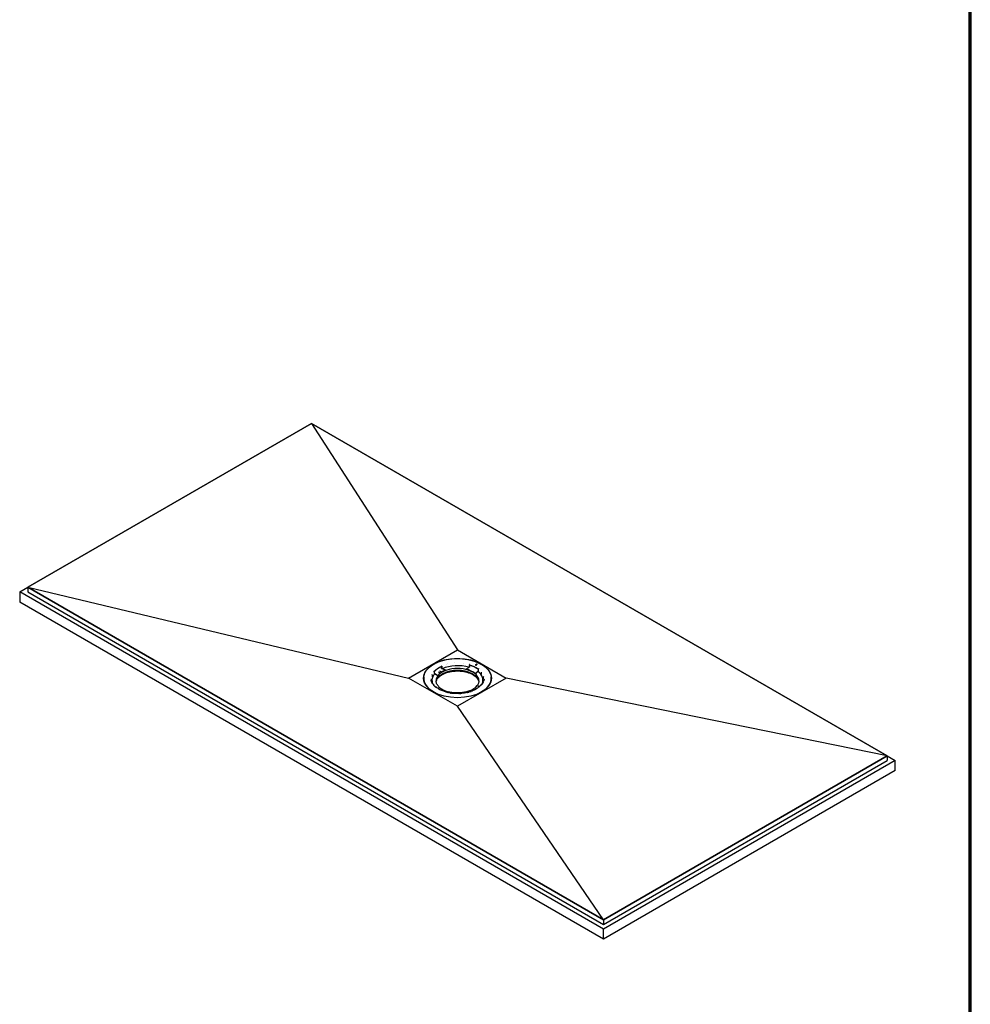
# Model space of a CAD drawing. Header units: millimetres. Extents: x -13716 to 13716, y -300 to 4365.
# Tile 4 of 12: x 2007 to 3060, y 942 to 2032. Entities that reach past the tile are written whole.
import ezdxf

# ---------------------------------------------------------------- set-up
doc = ezdxf.new("R2010")
doc.units = ezdxf.units.MM
doc.header["$LTSCALE"] = 15
doc.layers.get('0').update_dxf_attribs({"lineweight": 25})
doc.layers.add('_Sichtbarkanten', color=7, linetype='Continuous', lineweight=25)
doc.layers.add('Rahmen (ISO)', color=7, linetype='Continuous', lineweight=70)

# ---------------------------------------------------------------- blocks, each defined once
blk = doc.blocks.new('Ränder wedi_Zeichnungsrahmen')
at = {"layer": 'Rahmen (ISO)'}
blk.add_line((204, 6), (204, 291), dxfattribs=at)

msp = doc.modelspace()

# ---------------------------------------------------------------- linework, layer by layer
at = {"layer": '_Sichtbarkanten'}
for p, q in [((2330.29, 1585.35), (2015.98, 1403.89)), ((2016, 1403.89), (2330.29, 1585.34)), ((2967.89, 1217.24), (2330.29, 1585.35)), ((2330.29, 1585.34), (2967.87, 1217.23)), ((2330.29, 1585.34), (2491.93, 1334.64)), ((2007, 1398.7), (2015.98, 1403.89)), ((2653.58, 1025.4), (2007, 1398.7)), ((2007, 1398.7), (2007, 1387.56)), ((2015.98, 1403.89), (2653.58, 1035.77)), ((2015.98, 1403.89), (2015.98, 1398.7)), ((2015.98, 1398.7), (2653.58, 1030.58)), ((2653.59, 1035.78), (2016, 1403.89)), ((2016, 1403.89), (2437.86, 1303.42)), ((2653.58, 1014.25), (2007, 1387.56)), ((2437.86, 1303.42), (2491.93, 1334.64)), ((2491.93, 1334.64), (2546.01, 1303.41)), ((2465.81, 1311.23), (2465.71, 1311.26)), ((2466.26, 1310.7), (2466.26, 1310.69)), ((2466.26, 1310.31), (2466.29, 1308.72)), ((2466.29, 1308.63), (2466.29, 1308.71)), ((2470.76, 1310.33), (2470.76, 1310.33)), ((2472.12, 1311.23), (2472.12, 1311.23)), ((2472.89, 1310.79), (2472.89, 1310.79)), ((2473.91, 1316.93), (2473.98, 1316.87)), ((2474.28, 1316.24), (2474.16, 1316.57)), ((2474.28, 1316.24), (2474.28, 1316.24)), ((2474.29, 1315.85), (2474.31, 1314.26)), ((2478.77, 1311.87), (2478.76, 1312.06)), ((2501.39, 1313.03), (2501.39, 1313.23)), ((2505.24, 1317.45), (2505.22, 1315.85)), ((2505.24, 1317.84), (2505.34, 1318.18)), ((2505.24, 1317.84), (2505.24, 1317.84)), ((2505.47, 1318.5), (2505.53, 1318.56)), ((2511.76, 1317.62), (2511.5, 1317.74)), ((2513.4, 1318.64), (2511.92, 1317.62)), ((2512.74, 1317.14), (2512.49, 1317.27)), ((2513.94, 1318.45), (2513.52, 1318.65)), ((2514.66, 1310.82), (2514.44, 1310.63)), ((2514.81, 1311.21), (2514.81, 1311.14)), ((2514.84, 1312.81), (2514.81, 1311.22)), ((2514.85, 1313.21), (2514.85, 1313.2)), ((2515.34, 1313.82), (2515.24, 1313.78)), ((2518.49, 1309.71), (2518.49, 1309.71)), ((2491.94, 1272.19), (2437.86, 1303.42)), ((2454.47, 1302.47), (2454.46, 1302.68)), ((2454.49, 1304.22), (2454.48, 1304.21)), ((2463.76, 1306.82), (2463.76, 1306.82)), ((2463.81, 1304.8), (2463.81, 1304.8)), ((2466.48, 1308.33), (2466.76, 1308.17)), ((2470.15, 1305.91), (2470.14, 1306.11)), ((2546.01, 1303.41), (2491.94, 1272.19)), ((2511.7, 1308.06), (2511.71, 1308.25)), ((2520.7, 1302.5), (2520.7, 1302.5)), ((2529.39, 1304.22), (2529.39, 1304.21)), ((2529.41, 1302.47), (2529.42, 1302.68)), ((2967.87, 1217.23), (2546.01, 1303.41)), ((2468.54, 1293.01), (2468.63, 1293.05)), ((2478.4, 1288.33), (2478.35, 1288.27)), ((2482.48, 1287.97), (2482.48, 1288.07)), ((2505.11, 1289.13), (2505.11, 1289.24)), ((2509.96, 1289.91), (2509.89, 1289.96)), ((2510.44, 1290.99), (2510.44, 1290.99)), ((2510.45, 1291.01), (2510.49, 1291.03)), ((2511.79, 1291.92), (2511.82, 1291.95)), ((2517.62, 1295.33), (2517.8, 1295.51)), ((2517.62, 1295.33), (2517.62, 1295.33)), ((2518.06, 1295.6), (2518.16, 1295.57)), ((2653.59, 1035.78), (2491.94, 1272.19)), ((2653.58, 1035.77), (2967.89, 1217.24)), ((2653.58, 1030.58), (2967.89, 1212.05)), ((2976.87, 1212.05), (2653.58, 1025.4)), ((2967.87, 1217.23), (2653.59, 1035.78)), ((2967.89, 1217.24), (2967.89, 1212.05)), ((2967.89, 1217.24), (2976.87, 1212.05)), ((2976.87, 1200.91), (2976.87, 1212.05)), ((2976.87, 1200.91), (2653.58, 1014.25)), ((2653.58, 1035.77), (2653.58, 1030.58)), ((2653.58, 1014.25), (2653.58, 1025.4))]:
    msp.add_line(p, q, dxfattribs=at)
for centre, start, end in [((2474.29, 1316.6), 2.34338, 12.88042), ((2468.39, 1292.82), 52.38568, 94.35886), ((2478.75, 1287.82), 9.90666, 73.85744), ((2509.58, 1289.41), 113.3942, 177.66709), ((2518.24, 1295.4), 91.55858, 139.03157)]:
    msp.add_arc(centre, 0.5, start, end, dxfattribs=at)
msp.add_ellipse((2491.94, 1303.42), major_axis=(37.75, 0), ratio=0.5773503, dxfattribs=at)
for centre, major_axis, ratio, start_param, end_param in [((2491.94, 1302.19), (31.18, 0), 0.5773503, 1.6645704, 1.6645761), ((2491.94, 1302.19), (31.18, 0), 0.5773503, 1.3695677, 1.3695751), ((2465.81, 1310.82), (0.372, -0.334), 0.7249609, 0.5942582, 2.1476012), ((2491.94, 1303.01), (28.92, 0), 0.5773503, 2.2272069, 2.6635392), ((2466.48, 1308.6), (0.139, -0.216), 0.5753056, 3.8925442, 5.3987246), ((2466.48, 1308.53), (0.139, -0.216), 0.5753219, 3.8929282, 5.4454571), ((2491.94, 1302.83), (-28.92, 0), 0.5773503, 5.3771674, 5.796764), ((2491.94, 1300.36), (-23.75, 0), 0.5773503, 3.1328859, 6.2918921), ((2491.94, 1297.98), (-24, 0), 0.5773503, 3.2898462, 6.1349318), ((2491.94, 1300.65), (23.76, 0), 0.5773503, 2.1585247, 2.7322213), ((2472.03, 1309.53), (0.0473, 0.0881), 0.5178502, 6.282855, 6.2831866), ((2473.36, 1310.45), (0.0473, 0.0881), 0.5178627, 6.2828578, 6.2831869), ((2473.91, 1316.52), (0.203, -0.457), 0.4982893, 1.4645001, 2.4128811), ((2473.98, 1316.47), (-0.203, 0.457), 0.4982893, 4.0011307, 5.5544738), ((2474.53, 1314.16), (-0.174, 0.19), 0.6658403, 0.6387527, 2.1448958), ((2474.91, 1324.16), (0.48, -15.58), 0.0257648, 5.3187418, 5.3187431), ((2491.94, 1300.76), (28.25, 0), 0.5773503, 1.1022154, 2.217315), ((2491.94, 1302.19), (31.18, 0), 0.5773503, 1.9562568, 1.9562612), ((2491.96, 1302.15), (31.26, 0), 0.5773503, 1.9405705, 1.9405716), ((2491.94, 1300.65), (23.76, 0), 0.5773503, 0.5877284, 1.161425), ((2505.04, 1315.74), (0.136, 0.217), 0.5794556, 4.0193083, 5.5255112), ((2505.47, 1318.09), (-0.143, -0.479), 0.3756307, 3.8141274, 5.3674704), ((2491.94, 1303.01), (28.92, 0), 0.5773503, 0.6564106, 1.0927429), ((2505.53, 1318.15), (0.143, 0.479), 0.3756307, 0.6725347, 1.6209157), ((2491.94, 1302.83), (28.92, 0), 0.5773503, 0.6647755, 1.0843779), ((2512.7, 1317.05), (0.0435, 0.0901), 0.523637, 6.2831098, 6.2831853), ((2512.69, 1317.08), (0.108, 0), 0.574672, 0.2898936, 0.2900086), ((2513.48, 1318.56), (0.0435, 0.0901), 0.523643, 0.0000039, 0.0000549), ((2491.94, 1300.76), (28.25, 0), 0.5773503, 6.0518414, 6.9326143), ((2514.66, 1311.02), (0.103, 0.234), 0.4675325, 3.8930173, 5.4455462), ((2514.66, 1311.09), (0.103, 0.234), 0.4675186, 3.9397547, 5.4459185), ((2515.24, 1313.38), (0.3, 0.4), 0.6468187, 0.8587676, 2.4121106), ((2519, 1309.71), (-0.362, 0.345), 0.7153798, 6.2831184, 6.2837457), ((2491.94, 1303.21), (-37.49, 0), 0.5773503, 6.2371079, 7.1015728), ((2491.94, 1302.19), (-37.75, 0), 0.5773503, 6.114863, 6.2550847), ((2462.6, 1301.53), (0.175, 0.468), 0.4442124, 6.2831633, 6.2831988), ((2491.94, 1300.76), (-28.25, 0), 0.5773503, 5.8121134, 6.5129337), ((2463.24, 1306.83), (0.29, 0.407), 0.6341683, 6.2831326, 6.2831869), ((2469.96, 1306.02), (0.144, -0.215), 0.5725741, 0.7272533, 2.2507902), ((2511.86, 1308.18), (0.107, 0.234), 0.4672137, 0.8000327, 2.3235695), ((2491.94, 1303.21), (37.49, 0), 0.5773503, 5.4647978, 6.3292627), ((2520.66, 1299.25), (-0.131, 0.483), 0.3474095, 6.2831328, 6.2833783), ((2521.26, 1304.56), (-0.238, 0.44), 0.5587461, 6.2831085, 6.2835436), ((2491.94, 1302.19), (37.75, 0), 0.5773503, 0.0281007, 0.1683223), ((2464.83, 1296.37), (0.076, 0.494), 0.2107592, 6.28316, 6.283176), ((2468.54, 1292.6), (0.3, 0.4), 0.6468187, 0, 0.8587676), ((2468.63, 1292.64), (0.3, 0.4), 0.6468187, 5.6876282, 7.1419529), ((2491.94, 1300.65), (-23.76, 0), 0.5773503, 0.5877284, 1.161425), ((2478.4, 1287.93), (0.143, 0.479), 0.3756307, 0, 0.6725347), ((2482.29, 1287.76), (-0.144, -0.216), 0.569926, 3.3405764, 3.9667925), ((2485.31, 1286.44), (-0.212, 0.453), 0.5142817, 6.2831507, 6.2831928), ((2485.42, 1286.43), (0.388, 0.316), 0.7388935, 6.2831276, 6.2837879), ((2503.44, 1287.36), (-0.454, 0.21), 0.7888228, 6.2831075, 6.2831756), ((2503.55, 1287.38), (0.151, 0.477), 0.3935672, 6.2831265, 6.283408), ((2491.94, 1300.65), (-23.76, 0), 0.5773503, 2.1585247, 2.7322213), ((2505.33, 1288.95), (0.183, -0.187), 0.6523712, 2.1936786, 2.8677005), ((2509.89, 1289.55), (-0.203, 0.457), 0.4982893, 5.5544738, 6.2831853), ((2510.51, 1290.92), (-0.0567, 0.0823), 0.6271782, 0.0000167, 0.0001617), ((2511.84, 1291.84), (-0.0569, 0.0822), 0.6257845, 0.0000072, 0.0001514), ((2491.94, 1303.01), (-28.92, 0), 0.5773503, 2.6155856, 2.6635392), ((2518.06, 1295.19), (-0.372, 0.334), 0.7249609, 5.2891939, 6.8425369), ((2518.16, 1295.16), (-0.372, 0.334), 0.7249609, 5.2891939, 6.2375749), ((2494.5, 1286.07), (-0.333, 0.373), 0.6850826, 6.2831268, 6.2831864), ((2494.61, 1286.08), (0.262, 0.426), 0.5953697, 6.2831068, 6.2835808)]:
    msp.add_ellipse(centre, major_axis=major_axis, ratio=ratio, start_param=start_param, end_param=end_param, dxfattribs=at)
for points, knots in [([(2454.49, 1304.22), (2454.67, 1306.53), (2455.49, 1308.82), (2458.32, 1313.13), (2460.35, 1315.17), (2465.39, 1318.76), (2468.42, 1320.32), (2475.18, 1322.81), (2478.9, 1323.74), (2486.66, 1324.87), (2490.69, 1325.08), (2498.67, 1324.74), (2502.61, 1324.19), (2510, 1322.42), (2513.44, 1321.19), (2519.5, 1318.15), (2522.11, 1316.35), (2526.21, 1312.34), (2527.7, 1310.15), (2529.01, 1306.67), (2529.29, 1305.45), (2529.39, 1304.22)], [2.4914504, 2.4914504, 2.4914504, 2.4914504, 2.8073472, 2.8073472, 3.1266464, 3.1266464, 3.4476974, 3.4476974, 3.7687554, 3.7687554, 4.0896304, 4.0896304, 4.41046, 4.41046, 4.7314079, 4.7314079, 5.0525371, 5.0525371, 5.3731561, 5.3731561, 5.5408883, 5.5408883, 5.5408883, 5.5408883]), ([(2466.26, 1310.31), (2466.26, 1310.32), (2466.26, 1310.34), (2466.27, 1310.37), (2466.27, 1310.38), (2466.28, 1310.43), (2466.28, 1310.46), (2466.3, 1310.51), (2466.31, 1310.54), (2466.33, 1310.58), (2466.34, 1310.59), (2466.36, 1310.61), (2466.36, 1310.62), (2466.37, 1310.63)], [-0.076023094, -0.076023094, -0.076023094, -0.076023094, -0.066379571, -0.066379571, -0.056273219, -0.056273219, -0.038303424, -0.038303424, -0.020284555, -0.020284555, -0.009907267, -0.009907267, -0.000001, -0.000001, -0.000001, -0.000001]), ([(2466.29, 1308.71), (2466.29, 1308.71), (2466.29, 1308.71), (2466.29, 1308.71), (2466.29, 1308.72), (2466.29, 1308.72)], [-0.0022392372, -0.0022392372, -0.0022392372, -0.0022392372, -0.0011303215, -0.0011303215, 0, 0, 0, 0]), ([(2466.29, 1308.71), (2466.29, 1308.7), (2466.3, 1308.69), (2466.3, 1308.66), (2466.31, 1308.65), (2466.33, 1308.62), (2466.35, 1308.6), (2466.4, 1308.57), (2466.43, 1308.56), (2466.5, 1308.54), (2466.55, 1308.54), (2466.59, 1308.54), (2466.59, 1308.54), (2466.59, 1308.54)], [0.000009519, 0.000009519, 0.000009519, 0.000009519, 0.008391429, 0.008391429, 0.017324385, 0.017324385, 0.036586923, 0.036586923, 0.058979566, 0.058979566, 0.084505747, 0.084505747, 0.084879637, 0.084879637, 0.084879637, 0.084879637]), ([(2468.58, 1301.19), (2469.25, 1302.51), (2470.27, 1303.77), (2473, 1306.16), (2474.77, 1307.27), (2478.83, 1309.12), (2481.11, 1309.86), (2485.98, 1310.89), (2488.56, 1311.18), (2493.75, 1311.27), (2496.36, 1311.08), (2501.33, 1310.23), (2503.7, 1309.58), (2507.96, 1307.88), (2509.84, 1306.83), (2512.95, 1304.46), (2514.16, 1303.14), (2515.09, 1301.56), (2515.19, 1301.38), (2515.29, 1301.19)], [2.7322118, 2.7322118, 2.7322118, 2.7322118, 3.0285995, 3.0285995, 3.3472964, 3.3472964, 3.6655899, 3.6655899, 3.9841825, 3.9841825, 4.3029247, 4.3029247, 4.6215661, 4.6215661, 4.939913, 4.939913, 5.2583601, 5.2583601, 5.300127, 5.300127, 5.300127, 5.300127]), ([(2474.1, 1315.97), (2474.11, 1315.97), (2474.12, 1315.98), (2474.15, 1315.98), (2474.16, 1315.98), (2474.2, 1315.98), (2474.22, 1315.98), (2474.25, 1315.96), (2474.26, 1315.95), (2474.28, 1315.92), (2474.28, 1315.91), (2474.29, 1315.88), (2474.29, 1315.87), (2474.29, 1315.85)], [-0.075999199, -0.075999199, -0.075999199, -0.075999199, -0.066131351, -0.066131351, -0.055795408, -0.055795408, -0.037782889, -0.037782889, -0.01981545, -0.01981545, -0.009674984, -0.009674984, 0, 0, 0, 0]), ([(2474.31, 1314.26), (2474.31, 1314.25), (2474.31, 1314.25), (2474.31, 1314.25), (2474.31, 1314.25), (2474.31, 1314.25)], [-0.002286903, -0.002286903, -0.002286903, -0.002286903, -0.0011529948, -0.0011529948, -0.0000457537, -0.0000457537, -0.0000457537, -0.0000457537]), ([(2474.31, 1313.87), (2474.31, 1313.87), (2474.31, 1313.87), (2474.31, 1313.9), (2474.31, 1313.93), (2474.31, 1314), (2474.31, 1314.03), (2474.31, 1314.1), (2474.31, 1314.13), (2474.31, 1314.18), (2474.31, 1314.19), (2474.31, 1314.22), (2474.31, 1314.23), (2474.31, 1314.25)], [-0.000376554, -0.000376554, -0.000376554, -0.000376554, 0, 0, 0.025707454, 0.025707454, 0.048259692, 0.048259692, 0.067659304, 0.067659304, 0.076655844, 0.076655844, 0.085096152, 0.085096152, 0.085096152, 0.085096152]), ([(2505.22, 1315.84), (2505.22, 1315.84), (2505.22, 1315.84), (2505.22, 1315.85), (2505.22, 1315.85), (2505.22, 1315.85)], [-0.0024546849, -0.0024546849, -0.0024546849, -0.0024546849, -0.0012389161, -0.0012389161, 0, 0, 0, 0]), ([(2505.22, 1315.84), (2505.22, 1315.83), (2505.22, 1315.82), (2505.23, 1315.79), (2505.23, 1315.78), (2505.23, 1315.73), (2505.24, 1315.7), (2505.25, 1315.63), (2505.26, 1315.6), (2505.27, 1315.53), (2505.28, 1315.49), (2505.29, 1315.47), (2505.29, 1315.47), (2505.29, 1315.47)], [0.000013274, 0.000013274, 0.000013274, 0.000013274, 0.008341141, 0.008341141, 0.017229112, 0.017229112, 0.036430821, 0.036430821, 0.059208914, 0.059208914, 0.085826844, 0.085826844, 0.086205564, 0.086205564, 0.086205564, 0.086205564]), ([(2505.24, 1317.45), (2505.24, 1317.46), (2505.24, 1317.48), (2505.25, 1317.5), (2505.25, 1317.51), (2505.27, 1317.54), (2505.28, 1317.56), (2505.32, 1317.59), (2505.34, 1317.59), (2505.38, 1317.6), (2505.4, 1317.6), (2505.43, 1317.59), (2505.44, 1317.59), (2505.45, 1317.58)], [-0.076634, -0.076634, -0.076634, -0.076634, -0.06673879, -0.06673879, -0.056338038, -0.056338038, -0.038045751, -0.038045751, -0.019786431, -0.019786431, -0.009644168, -0.009644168, -0.000001, -0.000001, -0.000001, -0.000001]), ([(2511.35, 1317.69), (2511.35, 1317.7), (2511.36, 1317.71), (2511.38, 1317.73), (2511.39, 1317.74), (2511.41, 1317.75), (2511.42, 1317.75), (2511.44, 1317.75), (2511.46, 1317.75), (2511.48, 1317.75), (2511.49, 1317.75), (2511.5, 1317.74)], [0, 0, 0, 0, 0.006926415, 0.006926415, 0.013806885, 0.013806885, 0.020976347, 0.020976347, 0.028497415, 0.028497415, 0.035863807, 0.035863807, 0.035863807, 0.035863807]), ([(2511.76, 1317.62), (2511.77, 1317.61), (2511.77, 1317.61), (2511.79, 1317.61), (2511.8, 1317.61), (2511.81, 1317.6), (2511.82, 1317.6), (2511.84, 1317.6), (2511.85, 1317.6), (2511.87, 1317.6), (2511.88, 1317.61), (2511.9, 1317.61), (2511.91, 1317.61), (2511.92, 1317.62), (2511.92, 1317.62), (2511.92, 1317.62)], [4.712389, 4.712389, 4.712389, 4.712389, 4.9174735, 4.9174735, 5.1398783, 5.1398783, 5.3762935, 5.3762935, 5.6188433, 5.6188433, 5.8576636, 5.8576636, 6.0832483, 6.0832483, 6.2831853, 6.2831853, 6.2831853, 6.2831853]), ([(2512.47, 1317.28), (2512.47, 1317.28), (2512.47, 1317.28), (2512.47, 1317.28), (2512.47, 1317.28), (2512.48, 1317.27), (2512.48, 1317.27), (2512.48, 1317.27), (2512.48, 1317.27), (2512.49, 1317.27)], [4.28773354, 4.28773354, 4.28773354, 4.28773354, 4.36169715, 4.36169715, 4.47859442, 4.47859442, 4.5954917, 4.5954917, 4.71238898, 4.71238898, 4.71238898, 4.71238898]), ([(2512.74, 1317.14), (2512.75, 1317.14), (2512.76, 1317.13), (2512.78, 1317.11), (2512.79, 1317.1), (2512.79, 1317.1)], [0, 0, 0, 0, 0.007497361, 0.007497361, 0.014142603, 0.014142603, 0.014142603, 0.014142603]), ([(2513.4, 1318.64), (2513.41, 1318.65), (2513.42, 1318.65), (2513.44, 1318.66), (2513.46, 1318.66), (2513.48, 1318.66), (2513.49, 1318.66), (2513.51, 1318.65), (2513.51, 1318.65), (2513.52, 1318.65)], [0, 0, 0, 0, 0.007360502, 0.007360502, 0.014738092, 0.014738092, 0.022387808, 0.022387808, 0.025282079, 0.025282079, 0.025282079, 0.025282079]), ([(2513.94, 1318.45), (2513.95, 1318.44), (2513.96, 1318.44), (2513.97, 1318.42), (2513.98, 1318.41), (2513.99, 1318.4)], [0, 0, 0, 0, 0.007422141, 0.007422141, 0.014112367, 0.014112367, 0.014112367, 0.014112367]), ([(2514.51, 1311.02), (2514.51, 1311.02), (2514.51, 1311.02), (2514.55, 1311.02), (2514.6, 1311.03), (2514.67, 1311.05), (2514.71, 1311.07), (2514.76, 1311.1), (2514.78, 1311.12), (2514.8, 1311.16), (2514.8, 1311.17), (2514.81, 1311.19), (2514.81, 1311.2), (2514.81, 1311.21)], [-0.000381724, -0.000381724, -0.000381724, -0.000381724, 0, 0, 0.026828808, 0.026828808, 0.049787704, 0.049787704, 0.069141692, 0.069141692, 0.078100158, 0.078100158, 0.086492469, 0.086492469, 0.086492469, 0.086492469]), ([(2514.7, 1313.12), (2514.71, 1313.12), (2514.72, 1313.11), (2514.74, 1313.09), (2514.75, 1313.08), (2514.77, 1313.04), (2514.79, 1313.02), (2514.81, 1312.96), (2514.82, 1312.93), (2514.84, 1312.89), (2514.84, 1312.87), (2514.84, 1312.84), (2514.84, 1312.83), (2514.84, 1312.81)], [-0.076650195, -0.076650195, -0.076650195, -0.076650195, -0.066953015, -0.066953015, -0.056752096, -0.056752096, -0.038484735, -0.038484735, -0.020190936, -0.020190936, -0.009844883, -0.009844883, 0, 0, 0, 0]), ([(2514.81, 1311.22), (2514.81, 1311.22), (2514.81, 1311.22), (2514.81, 1311.22), (2514.81, 1311.21), (2514.81, 1311.21)], [-0.0025081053, -0.0025081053, -0.0025081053, -0.0025081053, -0.001265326, -0.001265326, -0.0000514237, -0.0000514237, -0.0000514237, -0.0000514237]), ([(2518.49, 1309.71), (2518.49, 1309.76), (2518.5, 1309.82), (2518.54, 1309.93), (2518.57, 1309.98), (2518.62, 1310.03), (2518.63, 1310.04), (2518.64, 1310.06)], [0, 0, 0, 0, 0.034087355, 0.034087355, 0.067531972, 0.067531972, 0.077524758, 0.077524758, 0.077524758, 0.077524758]), ([(2518.64, 1310.06), (2518.65, 1310.07), (2518.66, 1310.08), (2518.66, 1310.08), (2518.66, 1310.08), (2518.66, 1310.08)], [0, 0, 0, 0, 0.041524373, 0.041524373, 0.04723082, 0.04723082, 0.04723082, 0.04723082]), ([(2456.57, 1295.79), (2456.15, 1296.48), (2455.8, 1297.19), (2454.88, 1299.39), (2454.53, 1300.93), (2454.47, 1302.47)], [8.39259969, 8.39259969, 8.39259969, 8.39259969, 8.49312744, 8.49312744, 8.70386313, 8.70386313, 8.70386313, 8.70386313]), ([(2462.53, 1302.15), (2462.53, 1302.16), (2462.53, 1302.16), (2462.53, 1302.17), (2462.53, 1302.17), (2462.53, 1302.18), (2462.53, 1302.18), (2462.52, 1302.19), (2462.52, 1302.19), (2462.52, 1302.2)], [2.3931597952, 2.3931597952, 2.3931597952, 2.3931597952, 2.3938120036, 2.3938120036, 2.3945103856, 2.3945103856, 2.3952087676, 2.3952087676, 2.3959071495, 2.3959071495, 2.3959071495, 2.3959071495]), ([(2462.53, 1302.16), (2462.53, 1302.16), (2462.53, 1302.15), (2462.56, 1302.12), (2462.58, 1302.09), (2462.66, 1302.05), (2462.7, 1302.02), (2462.76, 1302), (2462.77, 1302), (2462.77, 1302)], [0.04141874, 0.04141874, 0.04141874, 0.04141874, 0.0838826, 0.0838826, 0.13269152, 0.13269152, 0.17349889, 0.17349889, 0.17956697, 0.17956697, 0.17956697, 0.17956697]), ([(2464.4, 1297.08), (2464.23, 1297.33), (2464.08, 1297.58), (2463.79, 1298.09), (2463.65, 1298.35), (2463.4, 1298.86), (2463.29, 1299.12), (2463.09, 1299.64), (2463, 1299.9), (2462.84, 1300.43), (2462.77, 1300.69), (2462.71, 1300.95)], [2.0782563, 2.0782563, 2.0782563, 2.0782563, 2.12659953, 2.12659953, 2.17494308, 2.17494308, 2.22328663, 2.22328663, 2.27163019, 2.27163019, 2.31997374, 2.31997374, 2.31997374, 2.31997374]), ([(2462.77, 1302), (2462.83, 1301.97), (2462.89, 1301.94), (2462.98, 1301.87), (2463.02, 1301.82), (2463.08, 1301.72), (2463.11, 1301.66), (2463.13, 1301.57), (2463.13, 1301.54), (2463.13, 1301.5)], [0, 0, 0, 0, 0.03711698, 0.03711698, 0.07335392, 0.07335392, 0.10791585, 0.10791585, 0.12887398, 0.12887398, 0.12887398, 0.12887398]), ([(2463.46, 1307.31), (2463.46, 1307.31), (2463.46, 1307.31), (2463.46, 1307.3), (2463.47, 1307.3), (2463.49, 1307.27), (2463.51, 1307.26), (2463.53, 1307.24)], [0.042337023, 0.042337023, 0.042337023, 0.042337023, 0.058292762, 0.058292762, 0.089538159, 0.089538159, 0.122512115, 0.122512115, 0.122512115, 0.122512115]), ([(2463.53, 1307.24), (2463.58, 1307.21), (2463.62, 1307.16), (2463.69, 1307.07), (2463.72, 1307.01), (2463.75, 1306.91), (2463.76, 1306.87), (2463.76, 1306.82)], [0, 0, 0, 0, 0.03583261, 0.03583261, 0.070663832, 0.070663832, 0.098898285, 0.098898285, 0.098898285, 0.098898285]), ([(2472.09, 1292.99), (2471.6, 1293.41), (2471.16, 1293.85), (2470.35, 1294.76), (2469.98, 1295.24), (2469.35, 1296.22), (2469.08, 1296.71), (2468.65, 1297.72), (2468.49, 1298.23), (2468.26, 1299.25), (2468.2, 1299.77), (2468.19, 1300.29)], [1.86031377, 1.86031377, 1.86031377, 1.86031377, 1.97205659, 1.97205659, 2.08729998, 2.08729998, 2.20254336, 2.20254336, 2.31778675, 2.31778675, 2.43303013, 2.43303013, 2.43303013, 2.43303013]), ([(2515.69, 1300.29), (2515.68, 1299.93), (2515.65, 1299.57), (2515.53, 1298.86), (2515.45, 1298.51), (2515.24, 1297.81), (2515.11, 1297.46), (2514.8, 1296.77), (2514.63, 1296.42), (2514.24, 1295.77), (2514.03, 1295.46), (2513.8, 1295.15)], [5.5993086, 5.5993086, 5.5993086, 5.5993086, 5.67881239, 5.67881239, 5.75831618, 5.75831618, 5.83781997, 5.83781997, 5.91732375, 5.91732375, 5.99106666, 5.99106666, 5.99106666, 5.99106666]), ([(2520.41, 1298.75), (2520.33, 1298.57), (2520.24, 1298.38), (2520.04, 1298.02), (2519.94, 1297.83), (2519.72, 1297.47), (2519.61, 1297.29), (2519.37, 1296.93), (2519.25, 1296.75), (2518.99, 1296.39), (2518.85, 1296.22), (2518.71, 1296.04)], [5.84816716, 5.84816716, 5.84816716, 5.84816716, 5.88284708, 5.88284708, 5.917527, 5.917527, 5.95220692, 5.95220692, 5.98688684, 5.98688684, 6.02156648, 6.02156648, 6.02156648, 6.02156648]), ([(2520.11, 1299.22), (2520.12, 1299.28), (2520.13, 1299.34), (2520.16, 1299.44), (2520.19, 1299.49), (2520.26, 1299.58), (2520.3, 1299.62), (2520.4, 1299.68), (2520.45, 1299.71), (2520.51, 1299.73), (2520.52, 1299.73), (2520.52, 1299.73)], [0, 0, 0, 0, 0.03405905, 0.03405905, 0.06760266, 0.06760266, 0.10159269, 0.10159269, 0.13664605, 0.13664605, 0.13987051, 0.13987051, 0.13987051, 0.13987051]), ([(2520.52, 1299.73), (2520.59, 1299.75), (2520.65, 1299.77), (2520.75, 1299.82), (2520.79, 1299.84), (2520.85, 1299.89), (2520.86, 1299.9), (2520.88, 1299.92), (2520.88, 1299.92), (2520.88, 1299.92)], [0, 0, 0, 0, 0.04708383, 0.04708383, 0.09280172, 0.09280172, 0.134812, 0.134812, 0.16372423, 0.16372423, 0.16372423, 0.16372423]), ([(2520.74, 1304.54), (2520.74, 1304.59), (2520.75, 1304.65), (2520.79, 1304.76), (2520.82, 1304.81), (2520.89, 1304.89), (2520.93, 1304.93), (2520.99, 1304.98), (2521.01, 1304.99), (2521.02, 1304.99)], [0, 0, 0, 0, 0.03405382, 0.03405382, 0.06760049, 0.06760049, 0.10161071, 0.10161071, 0.11294593, 0.11294593, 0.11294593, 0.11294593]), ([(2521.35, 1302.2), (2521.33, 1302.04), (2521.32, 1301.89), (2521.28, 1301.59), (2521.25, 1301.44), (2521.2, 1301.13), (2521.17, 1300.98), (2521.1, 1300.68), (2521.06, 1300.53), (2520.97, 1300.22), (2520.93, 1300.07), (2520.88, 1299.92)], [5.63643159, 5.63643159, 5.63643159, 5.63643159, 5.6642904, 5.6642904, 5.69214922, 5.69214922, 5.72000803, 5.72000803, 5.74786685, 5.74786685, 5.77562451, 5.77562451, 5.77562451, 5.77562451]), ([(2521.02, 1305), (2521.07, 1305.02), (2521.1, 1305.04), (2521.14, 1305.08), (2521.15, 1305.09), (2521.16, 1305.1), (2521.16, 1305.11), (2521.16, 1305.11)], [0, 0, 0, 0, 0.04206784, 0.04206784, 0.08327149, 0.08327149, 0.10504613, 0.10504613, 0.10504613, 0.10504613]), ([(2464.4, 1297.08), (2464.41, 1297.07), (2464.42, 1297.05), (2464.47, 1297.01), (2464.51, 1296.99), (2464.59, 1296.95), (2464.64, 1296.92), (2464.76, 1296.89), (2464.83, 1296.87), (2464.9, 1296.86)], [0, 0, 0, 0, 0.04698305, 0.04698305, 0.08911934, 0.08911934, 0.13081642, 0.13081642, 0.17642145, 0.17642145, 0.17642145, 0.17642145]), ([(2464.9, 1296.86), (2464.97, 1296.85), (2465.03, 1296.83), (2465.14, 1296.77), (2465.19, 1296.74), (2465.27, 1296.65), (2465.31, 1296.6), (2465.36, 1296.49), (2465.37, 1296.44), (2465.38, 1296.37), (2465.38, 1296.35), (2465.38, 1296.34)], [0, 0, 0, 0, 0.03782912, 0.03782912, 0.07529532, 0.07529532, 0.11089858, 0.11089858, 0.14507412, 0.14507412, 0.15290209, 0.15290209, 0.15290209, 0.15290209]), ([(2467.76, 1293.45), (2467.56, 1293.61), (2467.37, 1293.77), (2467.01, 1294.1), (2466.83, 1294.26), (2466.48, 1294.59), (2466.31, 1294.76), (2465.98, 1295.1), (2465.82, 1295.27), (2465.51, 1295.62), (2465.37, 1295.79), (2465.22, 1295.97)], [1.83241488, 1.83241488, 1.83241488, 1.83241488, 1.8670948, 1.8670948, 1.90177472, 1.90177472, 1.93645464, 1.93645464, 1.97113456, 1.97113456, 2.00581448, 2.00581448, 2.00581448, 2.00581448]), ([(2467.76, 1293.45), (2467.77, 1293.44), (2467.79, 1293.43), (2467.83, 1293.4), (2467.86, 1293.39), (2467.93, 1293.36), (2467.98, 1293.35), (2468.07, 1293.33), (2468.12, 1293.32), (2468.23, 1293.32), (2468.29, 1293.32), (2468.35, 1293.32)], [0, 0, 0, 0, 0.02726561, 0.02726561, 0.05489217, 0.05489217, 0.08463673, 0.08463673, 0.11702905, 0.11702905, 0.15243009, 0.15243009, 0.15243009, 0.15243009]), ([(2468.93, 1293.04), (2468.91, 1293.05), (2468.9, 1293.07), (2468.86, 1293.09), (2468.85, 1293.1), (2468.82, 1293.12), (2468.8, 1293.14), (2468.77, 1293.16), (2468.76, 1293.17), (2468.73, 1293.19), (2468.71, 1293.21), (2468.69, 1293.22)], [1.788962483, 1.788962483, 1.788962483, 1.788962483, 1.791631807, 1.791631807, 1.794301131, 1.794301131, 1.796970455, 1.796970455, 1.799639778, 1.799639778, 1.802309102, 1.802309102, 1.802309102, 1.802309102]), ([(2468.84, 1293), (2469.35, 1292.62), (2469.89, 1292.24), (2471.03, 1291.53), (2471.63, 1291.18), (2472.88, 1290.53), (2473.53, 1290.21), (2474.87, 1289.62), (2475.57, 1289.34), (2476.98, 1288.82), (2477.7, 1288.58), (2478.43, 1288.36)], [4.49422282, 4.49422282, 4.49422282, 4.49422282, 4.58148929, 4.58148929, 4.66875575, 4.66875575, 4.75602221, 4.75602221, 4.84328867, 4.84328867, 4.92822144, 4.92822144, 4.92822144, 4.92822144]), ([(2478.89, 1288.3), (2478.87, 1288.31), (2478.84, 1288.32), (2478.8, 1288.33), (2478.77, 1288.34), (2478.73, 1288.35), (2478.7, 1288.36), (2478.66, 1288.37), (2478.64, 1288.38), (2478.59, 1288.39), (2478.57, 1288.4), (2478.54, 1288.4)], [1.339283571, 1.339283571, 1.339283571, 1.339283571, 1.341952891, 1.341952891, 1.344622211, 1.344622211, 1.347291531, 1.347291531, 1.34996085, 1.34996085, 1.35263017, 1.35263017, 1.35263017, 1.35263017]), ([(2479.23, 1287.92), (2479.23, 1287.92), (2479.23, 1287.92), (2479.24, 1287.91), (2479.25, 1287.9), (2479.29, 1287.87), (2479.32, 1287.86), (2479.38, 1287.83), (2479.42, 1287.82), (2479.46, 1287.81)], [0.0581269, 0.0581269, 0.0581269, 0.0581269, 0.07044233, 0.07044233, 0.10348561, 0.10348561, 0.13126988, 0.13126988, 0.1604889, 0.1604889, 0.1604889, 0.1604889]), ([(2484.28, 1286.8), (2483.95, 1286.85), (2483.62, 1286.91), (2482.96, 1287.02), (2482.64, 1287.08), (2481.99, 1287.21), (2481.67, 1287.28), (2481.03, 1287.42), (2480.71, 1287.49), (2480.08, 1287.65), (2479.77, 1287.73), (2479.46, 1287.81)], [1.13577818, 1.13577818, 1.13577818, 1.13577818, 1.1704581, 1.1704581, 1.20513802, 1.20513802, 1.23981794, 1.23981794, 1.27449786, 1.27449786, 1.30917778, 1.30917778, 1.30917778, 1.30917778]), ([(2482.48, 1288.07), (2482.14, 1287.88), (2481.71, 1287.66), (2481.25, 1287.42), (2481.19, 1287.38)], [0, 0, 0, 0, 0.33333333, 0.39019362, 0.39019362, 0.39019362, 0.39019362]), ([(2481.22, 1287.38), (2481.25, 1287.4), (2481.63, 1287.6), (2481.99, 1287.8), (2482.3, 1287.97)], [0.63021593, 0.63021593, 0.63021593, 0.63021593, 0.66666667, 1, 1, 1, 1]), ([(2505.18, 1289.16), (2503.86, 1288.65), (2502.45, 1288.22), (2499.51, 1287.52), (2497.98, 1287.26), (2494.86, 1286.92), (2493.27, 1286.83), (2490.09, 1286.85), (2488.5, 1286.96), (2485.39, 1287.34), (2483.87, 1287.62), (2482.41, 1287.99)], [0.285456, 0.285456, 0.285456, 0.285456, 0.4854629, 0.4854629, 0.6854698, 0.6854698, 0.8854768, 0.8854768, 1.0854837, 1.0854837, 1.2854906, 1.2854906, 1.2854906, 1.2854906]), ([(2484.28, 1286.8), (2484.36, 1286.79), (2484.44, 1286.78), (2484.61, 1286.78), (2484.69, 1286.79), (2484.85, 1286.81), (2484.93, 1286.83), (2485.03, 1286.87), (2485.07, 1286.88), (2485.1, 1286.9)], [0, 0, 0, 0, 0.04992762, 0.04992762, 0.10005902, 0.10005902, 0.15032707, 0.15032707, 0.17896791, 0.17896791, 0.17896791, 0.17896791]), ([(2485.1, 1286.9), (2485.16, 1286.92), (2485.22, 1286.94), (2485.34, 1286.95), (2485.4, 1286.95), (2485.53, 1286.93), (2485.59, 1286.91), (2485.7, 1286.85), (2485.75, 1286.81), (2485.79, 1286.76), (2485.8, 1286.76), (2485.8, 1286.76)], [0.00063637, 0.00063637, 0.00063637, 0.00063637, 0.03727894, 0.03727894, 0.07485845, 0.07485845, 0.11312711, 0.11312711, 0.15051537, 0.15051537, 0.15214675, 0.15214675, 0.15214675, 0.15214675]), ([(2485.81, 1286.74), (2485.82, 1286.73), (2485.84, 1286.71), (2485.9, 1286.67), (2485.94, 1286.64), (2486.03, 1286.6), (2486.09, 1286.58), (2486.22, 1286.55), (2486.29, 1286.53), (2486.37, 1286.52)], [0, 0, 0, 0, 0.0440263, 0.0440263, 0.08619167, 0.08619167, 0.12875569, 0.12875569, 0.17646313, 0.17646313, 0.17646313, 0.17646313]), ([(2502.58, 1287.36), (2502.13, 1287.26), (2501.68, 1287.17), (2500.77, 1286.99), (2500.32, 1286.91), (2499.4, 1286.77), (2498.93, 1286.7), (2498, 1286.58), (2497.53, 1286.52), (2496.59, 1286.43), (2496.12, 1286.39), (2495.65, 1286.35)], [0.50745965, 0.50745965, 0.50745965, 0.50745965, 0.5558032, 0.5558032, 0.60414675, 0.60414675, 0.65249031, 0.65249031, 0.70083386, 0.70083386, 0.74917741, 0.74917741, 0.74917741, 0.74917741]), ([(2502.58, 1287.36), (2502.65, 1287.38), (2502.72, 1287.4), (2502.83, 1287.45), (2502.88, 1287.47), (2502.94, 1287.52), (2502.96, 1287.54), (2502.99, 1287.56), (2502.99, 1287.57), (2502.99, 1287.57)], [0, 0, 0, 0, 0.04963429, 0.04963429, 0.0963344, 0.0963344, 0.13916779, 0.13916779, 0.17675758, 0.17675758, 0.17675758, 0.17675758]), ([(2502.99, 1287.57), (2503.02, 1287.62), (2503.05, 1287.67), (2503.12, 1287.75), (2503.17, 1287.79), (2503.27, 1287.84), (2503.33, 1287.86), (2503.45, 1287.89), (2503.51, 1287.89), (2503.61, 1287.88), (2503.65, 1287.87), (2503.69, 1287.86)], [0.00133722, 0.00133722, 0.00133722, 0.00133722, 0.03412163, 0.03412163, 0.06824464, 0.06824464, 0.10373116, 0.10373116, 0.14115661, 0.14115661, 0.16559736, 0.16559736, 0.16559736, 0.16559736]), ([(2503.7, 1287.86), (2503.76, 1287.84), (2503.84, 1287.82), (2503.99, 1287.8), (2504.08, 1287.79), (2504.24, 1287.79), (2504.33, 1287.8), (2504.46, 1287.82), (2504.5, 1287.83), (2504.55, 1287.85)], [0, 0, 0, 0, 0.04856081, 0.04856081, 0.09767112, 0.09767112, 0.14805506, 0.14805506, 0.1794374, 0.1794374, 0.1794374, 0.1794374]), ([(2508.98, 1289.33), (2508.7, 1289.22), (2508.41, 1289.11), (2507.84, 1288.89), (2507.55, 1288.79), (2506.97, 1288.58), (2506.67, 1288.48), (2506.08, 1288.29), (2505.77, 1288.2), (2505.17, 1288.02), (2504.86, 1287.93), (2504.55, 1287.85)], [0.26161855, 0.26161855, 0.26161855, 0.26161855, 0.29629847, 0.29629847, 0.33097839, 0.33097839, 0.36565831, 0.36565831, 0.40033823, 0.40033823, 0.43501815, 0.43501815, 0.43501815, 0.43501815]), ([(2506.91, 1288.56), (2506.75, 1288.62), (2506.2, 1288.83), (2505.68, 1289.02), (2505.32, 1289.16)], [0.53777374, 0.53777374, 0.53777374, 0.53777374, 0.66666667, 1, 1, 1, 1]), ([(2508.98, 1289.33), (2509.01, 1289.34), (2509.04, 1289.36), (2509.08, 1289.39), (2509.09, 1289.4), (2509.1, 1289.41), (2509.11, 1289.41), (2509.11, 1289.41)], [0, 0, 0, 0, 0.031516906, 0.031516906, 0.06047558, 0.06047558, 0.077495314, 0.077495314, 0.077495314, 0.077495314]), ([(2509.69, 1290.01), (2509.67, 1290), (2509.65, 1289.99), (2509.61, 1289.97), (2509.59, 1289.96), (2509.55, 1289.95), (2509.53, 1289.94), (2509.48, 1289.92), (2509.46, 1289.91), (2509.42, 1289.89), (2509.4, 1289.88), (2509.38, 1289.87)], [0.218166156, 0.218166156, 0.218166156, 0.218166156, 0.22083548, 0.22083548, 0.223504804, 0.223504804, 0.226174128, 0.226174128, 0.228843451, 0.228843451, 0.231512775, 0.231512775, 0.231512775, 0.231512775]), ([(2509.84, 1289.99), (2510.4, 1290.24), (2510.94, 1290.5), (2512.02, 1291.06), (2512.55, 1291.36), (2513.57, 1291.98), (2514.06, 1292.3), (2514.99, 1292.96), (2515.43, 1293.3), (2516.27, 1293.99), (2516.67, 1294.35), (2517.04, 1294.71)], [6.06857794, 6.06857794, 6.06857794, 6.06857794, 6.14146502, 6.14146502, 6.21791089, 6.21791089, 6.29435676, 6.29435676, 6.37080263, 6.37080263, 6.4472485, 6.4472485, 6.4472485, 6.4472485]), ([(2510.44, 1290.99), (2510.44, 1290.99), (2510.44, 1290.99), (2510.44, 1290.99), (2510.44, 1290.99), (2510.44, 1290.99)], [0.00420487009, 0.00420487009, 0.00420487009, 0.00420487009, 0.0043770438, 0.0043770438, 0.00504061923, 0.00504061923, 0.00504061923, 0.00504061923]), ([(2510.49, 1291.03), (2510.5, 1291.03), (2510.51, 1291.04), (2510.53, 1291.05), (2510.54, 1291.05), (2510.56, 1291.05), (2510.57, 1291.04), (2510.58, 1291.04), (2510.58, 1291.04), (2510.59, 1291.04)], [0.000007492, 0.000007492, 0.000007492, 0.000007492, 0.006331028, 0.006331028, 0.012702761, 0.012702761, 0.019186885, 0.019186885, 0.0204094, 0.0204094, 0.0204094, 0.0204094]), ([(2511.82, 1291.95), (2511.83, 1291.95), (2511.84, 1291.96), (2511.86, 1291.96), (2511.87, 1291.97), (2511.89, 1291.97), (2511.9, 1291.96), (2511.91, 1291.96), (2511.92, 1291.96), (2511.92, 1291.96)], [0.000007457, 0.000007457, 0.000007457, 0.000007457, 0.006329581, 0.006329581, 0.012702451, 0.012702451, 0.0191894, 0.0191894, 0.020462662, 0.020462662, 0.020462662, 0.020462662]), ([(2513.73, 1295.19), (2514.08, 1295.01), (2514.81, 1294.62), (2515.66, 1294.18), (2516.13, 1293.93), (2516.17, 1293.91)], [0, 0, 0, 0, 0.33333333, 0.66666667, 0.69781084, 0.69781084, 0.69781084, 0.69781084]), ([(2517.86, 1295.72), (2517.85, 1295.71), (2517.84, 1295.7), (2517.82, 1295.67), (2517.8, 1295.66), (2517.78, 1295.63), (2517.77, 1295.62), (2517.75, 1295.59), (2517.73, 1295.58), (2517.71, 1295.55), (2517.7, 1295.54), (2517.69, 1295.53)], [6.051672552, 6.051672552, 6.051672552, 6.051672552, 6.054341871, 6.054341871, 6.057011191, 6.057011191, 6.059680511, 6.059680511, 6.062349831, 6.062349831, 6.065019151, 6.065019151, 6.065019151, 6.065019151]), ([(2518.23, 1295.9), (2518.29, 1295.9), (2518.35, 1295.9), (2518.45, 1295.92), (2518.51, 1295.94), (2518.59, 1295.97), (2518.62, 1295.98), (2518.67, 1296.01), (2518.69, 1296.02), (2518.71, 1296.04), (2518.71, 1296.04), (2518.71, 1296.04)], [0, 0, 0, 0, 0.03611446, 0.03611446, 0.07102086, 0.07102086, 0.1037101, 0.1037101, 0.13333336, 0.13333336, 0.1526745, 0.1526745, 0.1526745, 0.1526745]), ([(2493.51, 1286.24), (2493.03, 1286.23), (2492.55, 1286.22), (2491.59, 1286.22), (2491.12, 1286.22), (2490.16, 1286.25), (2489.69, 1286.27), (2488.73, 1286.32), (2488.26, 1286.35), (2487.31, 1286.43), (2486.84, 1286.47), (2486.37, 1286.52)], [0.82161891, 0.82161891, 0.82161891, 0.82161891, 0.86996247, 0.86996247, 0.91830602, 0.91830602, 0.96664957, 0.96664957, 1.01499313, 1.01499313, 1.06333668, 1.06333668, 1.06333668, 1.06333668]), ([(2493.51, 1286.24), (2493.59, 1286.25), (2493.68, 1286.26), (2493.83, 1286.29), (2493.91, 1286.31), (2494.03, 1286.35), (2494.08, 1286.38), (2494.14, 1286.42), (2494.16, 1286.43), (2494.17, 1286.44)], [0, 0, 0, 0, 0.05130321, 0.05130321, 0.10117802, 0.10117802, 0.14855502, 0.14855502, 0.17705659, 0.17705659, 0.17705659, 0.17705659]), ([(2494.17, 1286.45), (2494.22, 1286.49), (2494.27, 1286.52), (2494.37, 1286.56), (2494.43, 1286.58), (2494.55, 1286.59), (2494.62, 1286.59), (2494.74, 1286.57), (2494.8, 1286.54), (2494.86, 1286.51), (2494.86, 1286.51), (2494.87, 1286.51)], [0.0009856, 0.0009856, 0.0009856, 0.0009856, 0.03525025, 0.03525025, 0.0711086, 0.0711086, 0.10893665, 0.10893665, 0.14721054, 0.14721054, 0.14889974, 0.14889974, 0.14889974, 0.14889974]), ([(2494.88, 1286.5), (2494.91, 1286.48), (2494.96, 1286.46), (2495.07, 1286.41), (2495.14, 1286.4), (2495.28, 1286.37), (2495.35, 1286.36), (2495.5, 1286.35), (2495.57, 1286.35), (2495.65, 1286.35)], [0, 0, 0, 0, 0.04355875, 0.04355875, 0.08827736, 0.08827736, 0.13557904, 0.13557904, 0.17827572, 0.17827572, 0.17827572, 0.17827572])]:
    msp.add_open_spline(points, degree=3, knots=knots, dxfattribs=at)
for points in [[(2470.76, 1310.33), (2471.2, 1310.09), (2471.64, 1309.86), (2472.08, 1309.62)], [(2472.08, 1309.62), (2472.09, 1309.62), (2472.09, 1309.61), (2472.1, 1309.6)], [(2472.12, 1311.23), (2472.55, 1311), (2472.98, 1310.77), (2473.41, 1310.54)], [(2473.41, 1310.54), (2473.42, 1310.54), (2473.42, 1310.53), (2473.43, 1310.52)], [(2474.79, 1316.62), (2474.81, 1316.17), (2474.83, 1315.72), (2474.85, 1315.27)], [(2501.39, 1313.23), (2501.74, 1313.45), (2502.47, 1313.91), (2503.68, 1314.67), (2504.58, 1315.24), (2505.05, 1315.54)], [(2511.35, 1317.69), (2511.35, 1317.69), (2511.35, 1317.69), (2511.35, 1317.69)], [(2514.44, 1310.63), (2514.11, 1310.34), (2513.48, 1309.8), (2512.63, 1309.05), (2512.1, 1308.6), (2511.85, 1308.38)], [(2512.79, 1317.1), (2512.79, 1317.09), (2512.79, 1317.09), (2512.79, 1317.09)], [(2513.99, 1318.4), (2513.99, 1318.4), (2513.99, 1318.4), (2513.99, 1318.4)], [(2518.43, 1307.71), (2518.45, 1308.37), (2518.47, 1309.03), (2518.49, 1309.71)], [(2463.13, 1301.5), (2463.15, 1300.82), (2463.16, 1300.13), (2463.17, 1299.44)], [(2463.76, 1306.82), (2463.77, 1306.14), (2463.79, 1305.47), (2463.81, 1304.8)], [(2470.14, 1306.11), (2469.8, 1306.32), (2469.06, 1306.78), (2467.85, 1307.54), (2466.94, 1308.11), (2466.47, 1308.41)], [(2466.76, 1308.17), (2467.17, 1307.92), (2467.94, 1307.45), (2469, 1306.8), (2469.65, 1306.41), (2469.96, 1306.22)], [(2520.09, 1298.11), (2520.1, 1298.48), (2520.11, 1298.85), (2520.11, 1299.22)], [(2520.41, 1298.75), (2520.41, 1298.75), (2520.41, 1298.75), (2520.41, 1298.75)], [(2520.7, 1302.5), (2520.71, 1303.18), (2520.73, 1303.86), (2520.74, 1304.54)], [(2529.41, 1302.47), (2529.31, 1300.19), (2528.59, 1297.93), (2527.3, 1295.79)], [(2465.21, 1295.98), (2465.21, 1295.98), (2465.22, 1295.98), (2465.22, 1295.97)], [(2465.38, 1296.34), (2465.39, 1296.15), (2465.39, 1295.95), (2465.4, 1295.76)], [(2509.08, 1289.38), (2509.08, 1289.4), (2509.08, 1289.42), (2509.08, 1289.43)], [(2510.44, 1290.99), (2510.44, 1291), (2510.45, 1291), (2510.45, 1291.01)], [(2510.59, 1291.04), (2510.84, 1290.93), (2511.09, 1290.82), (2511.34, 1290.71)], [(2511.77, 1291.91), (2511.77, 1291.91), (2511.78, 1291.92), (2511.79, 1291.92)], [(2511.92, 1291.96), (2512.23, 1291.82), (2512.55, 1291.69), (2512.86, 1291.55)]]:
    msp.add_open_spline(points, degree=3, dxfattribs=at)
for points, weights in [([(2478.76, 1312.06), (2476.84, 1312.92), (2474.51, 1313.96)], [1.21561557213, 1.13881668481, 1.05643602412]), ([(2511.71, 1308.25), (2513.05, 1309.45), (2514.67, 1310.89)], [1.21561557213, 1.13881668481, 1.05643602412]), ([(2472.17, 1293.04), (2471.41, 1292.46), (2470.57, 1291.82)], [1.21561557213, 1.17109681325, 1.12470241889]), ([(2505.11, 1289.24), (2505.99, 1288.92), (2506.95, 1288.58)], [1.21561557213, 1.17929467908, 1.14172532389])]:
    msp.add_rational_spline(points, weights, degree=2, dxfattribs=at)

# ---------------------------------------------------------------- block references
at = {"xscale": 15, "yscale": 15, "zscale": 15}
msp.add_blockref('Ränder wedi_Zeichnungsrahmen', (0, 0), dxfattribs=at)

doc.saveas('drawing.dxf')
